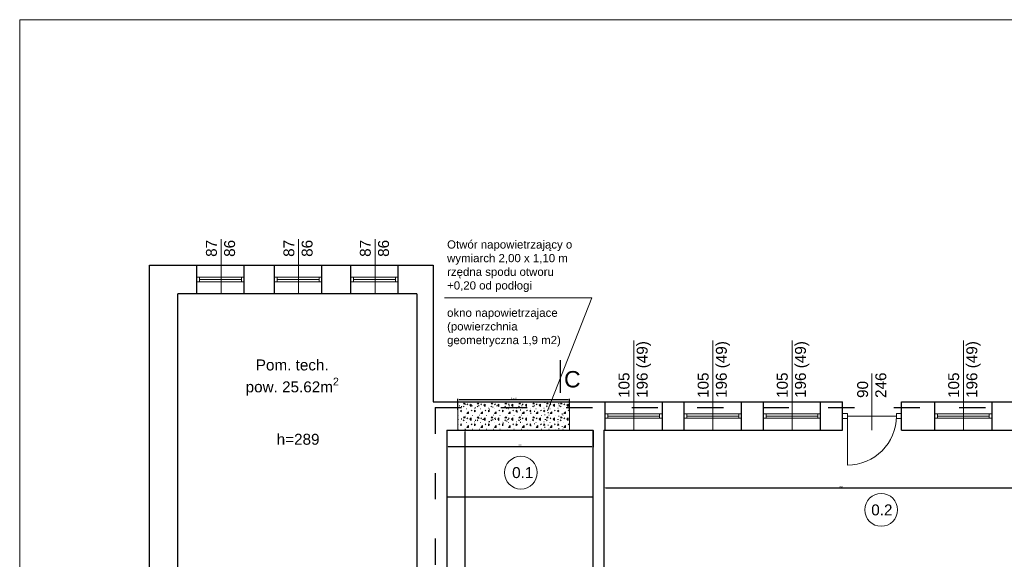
# Model space of a CAD drawing. Header units: millimetres. Extents: x 509 to 36614, y 492 to 3401.
# Tile 3 of 41: x 509 to 2313, y 2374 to 3362. Entities that reach past the tile are written whole.
import ezdxf

# ---------------------------------------------------------------- set-up
doc = ezdxf.new("R2010")
doc.units = ezdxf.units.MM
doc.linetypes.add('ACAD_ISO03W100', pattern=[30, 12, -18])
for name, color, linetype, lineweight in [('A_Kontur_cienka', 250, 'Continuous', 0), ('oddymianie', 5, 'Continuous', 20), ('opisy', 5, 'Continuous', 5), ('stolarka', 3, 'Continuous', 9), ('Wymiar', 7, 'Continuous', 5), ('wymiary', 6, 'Continuous', 5), ('ściany nośne', 1, 'Continuous', 25)]:
    doc.layers.add(name, color=color, linetype=linetype, lineweight=lineweight)
doc.styles.get("Standard").update_dxf_attribs({"font": 'ARIAL.TTF'})
doc.dimstyles.new('ISO-25', dxfattribs={"dimtxt": 2.5, "dimasz": 2.5, "dimexe": 1.25, "dimexo": 0.625, "dimtad": 1, "dimtxsty": 'Standard', "dimcen": 2.5, "dimadec": 0, "dimazin": 0, "dimtfac": 1, "dimtmove": 0, "dimatfit": 3, "dimfxl": 0, "dimarcsym": 0})

# ---------------------------------------------------------------- blocks, each defined once
blk = doc.blocks.new('*D272')
at = {"layer": 'Defpoints', "color": 0}
for p in [(1579.7, 2513.5), (2448.7, 2513.5), (2448.7, 2504.7)]:
    blk.add_point(p, dxfattribs=at)
at = {"layer": 'Wymiar', "color": 0, "lineweight": -2}
for p, q in [((1579.7, 2512.9), (1579.7, 2503.5)), ((2448.7, 2512.9), (2448.7, 2503.5)), ((1582.2, 2504.7), (2446.2, 2504.7))]:
    blk.add_line(p, q, dxfattribs=at)
at = {"layer": 'Wymiar', "color": 0}
for points in [[(1582.2, 2505.2), (1582.2, 2504.3), (1579.7, 2504.7)], [(2446.2, 2504.3), (2446.2, 2505.2), (2448.7, 2504.7)]]:
    blk.add_solid(points, dxfattribs=at)
at = {"layer": 'Wymiar', "color": 0, "insert": (2014.2, 2506.6), "char_height": 2.5, "attachment_point": 5}
blk.add_mtext('869', dxfattribs=at)
blk = doc.blocks.new('*D301')
at = {"layer": 'Defpoints', "color": 0}
for p in [(1291.7, 2610.1), (1559.7, 2610.1), (1559.7, 2580.3)]:
    blk.add_point(p, dxfattribs=at)
at = {"layer": 'wymiary', "color": 0, "lineweight": -2}
for p, q in [((1291.7, 2609.4), (1291.7, 2579.1)), ((1559.7, 2609.4), (1559.7, 2579.1)), ((1294.2, 2580.3), (1557.2, 2580.3))]:
    blk.add_line(p, q, dxfattribs=at)
at = {"layer": 'wymiary', "color": 0}
for points in [[(1294.2, 2580.7), (1294.2, 2579.9), (1291.7, 2580.3)], [(1557.2, 2579.9), (1557.2, 2580.7), (1559.7, 2580.3)]]:
    blk.add_solid(points, dxfattribs=at)
at = {"layer": 'wymiary', "color": 0, "insert": (1425.7, 2582.2), "char_height": 2.5, "attachment_point": 5}
blk.add_mtext('268', dxfattribs=at)
blk = doc.blocks.new('*D302')
at = {"layer": 'Defpoints', "color": 0}
for p in [(1291.7, 2610.1), (1325.6, 2610.1), (1291.7, 2038.4)]:
    blk.add_point(p, dxfattribs=at)
at = {"layer": 'wymiary', "color": 0, "lineweight": -2}
for p, q in [((1292.3, 2610.1), (1326.8, 2610.1)), ((1325.6, 2040.9), (1325.6, 2607.6)), ((1292.3, 2038.4), (1326.8, 2038.4))]:
    blk.add_line(p, q, dxfattribs=at)
at = {"layer": 'wymiary', "color": 0}
for points in [[(1326, 2607.6), (1325.2, 2607.6), (1325.6, 2610.1)], [(1325.2, 2040.9), (1326, 2040.9), (1325.6, 2038.4)]]:
    blk.add_solid(points, dxfattribs=at)
at = {"layer": 'wymiary', "color": 0, "insert": (1323.4, 2324.2), "char_height": 2.5, "attachment_point": 5, "rotation": 90}
blk.add_mtext('571,71', dxfattribs=at)
blk = doc.blocks.new('*D316')
at = {"layer": 'Defpoints', "color": 0}
for p in [(1516.7, 2666.2), (1312, 2646.8), (1516.6, 2646.5)]:
    blk.add_point(p, dxfattribs=at)
at = {"layer": 'oddymianie', "color": 0, "lineweight": -2}
for p, q in [((1312, 2647.4), (1312, 2667.8)), ((1314.5, 2666.5), (1514.2, 2666.2)), ((1516.6, 2647.1), (1516.7, 2667.5))]:
    blk.add_line(p, q, dxfattribs=at)
at = {"layer": 'oddymianie', "color": 0}
for points in [[(1314.5, 2666.9), (1314.5, 2666.1), (1312, 2666.5)], [(1514.2, 2665.8), (1514.2, 2666.6), (1516.7, 2666.2)]]:
    blk.add_solid(points, dxfattribs=at)
at = {"layer": 'oddymianie', "color": 0, "insert": (1414.3, 2668.5), "char_height": 2.5, "attachment_point": 5, "rotation": 359.9173}
blk.add_mtext('204,66', dxfattribs=at)

msp = doc.modelspace()

# ---------------------------------------------------------------- hatches: boundary and pattern name
at = {"layer": 'oddymianie', "transparency": 33554687}
h = msp.add_hatch(dxfattribs=at)
h.set_pattern_fill('CONCRE', color=256, angle=90)
h.set_pattern_definition([(90, (-1919.6, -2667.892), (-25.4, 25.4), [3.175, -22.225]), (180, (-1919.6, -2667.892), (-25.4, -25.4), [3.175, -22.225]), (225, (-1919.601, -2664.717), (-5e-15, -25.4), [4.49013, -31.4309]), (90, (-1933.889, -2664.892), (-25.4, 25.4), [3.175, -22.225]), (135, (-1932.301, -2663.13), (-25.4, 2e-15), [2.24506, -33.67596]), (225, (-1932.301, -2663.13), (-5e-15, -25.4), [2.24506, -33.67596]), (90, (-1940.239, -2655.192), (-25.4, 25.4), [4.49013, -20.90987]), (135, (-1940.239, -2655.192), (-25.4, 2e-15), [3.175, -32.74603]), (225, (-1940.239, -2650.702), (-5e-15, -25.4), [3.175, -32.74603]), (180, (-1925.95, -2650.43), (-25.4, -25.4), [3.175, -22.225]), (135, (-1925.951, -2650.43), (-25.4, 2e-15), [2.24506, -33.67596]), (225, (-1927.539, -2648.842), (-5e-15, -25.4), [2.24506, -33.67596]), (90, (-1925.95, -2664.717), (-25.4, 25.4), [1.5875, -21.2725]), (90, (-1932.3, -2645.667), (-25.4, 25.4), [1.5875, -21.2725]), (180, (-1935.476, -2653.604), (-25.4, -25.4), [1.5875, -21.2725]), (225, (-1921.189, -2650.43), (-5e-15, -25.4), [2.24506, -33.67596]), (225, (-1938.651, -2661.542), (-5e-15, -25.4), [2.24506, -33.67596]), (135, (-1927.936, -2655.986), (-25.4, 2e-15), [2.24506, -33.67596]), (180, (-1922.776, -2659.16), (-25.4, -25.4), [0.39687, -25.00313]), (180, (-1933.492, -2657.97), (-25.4, -25.4), [0.39687, -25.00313]), (180, (-1937.857, -2646.064), (-25.4, -25.4), [0.39687, -25.00313]), (180, (-1924.364, -2645.667), (-25.4, -25.4), [0.39687, -25.00313])])
h.paths.add_polyline_path([(1516.668, 2609.772), (1516.668, 2662.067), (1311.983, 2662.067), (1311.983, 2610.067), (1416.457, 2609.771)], is_closed=False)

# ---------------------------------------------------------------- linework, layer by layer
at = {"layer": 'A_Kontur_cienka', "color": 0, "ltscale": 30}
msp.add_lwpolyline([(7219.139, 491.826), (509.139, 491.826), (509.139, 3361.826), (7219.139, 3361.826)], close=True, dxfattribs=at)
at = {"layer": 'oddymianie'}
for points in [[(1476.5, 2645.48), (1557.346, 2852.725), (1287.753, 2852.725)], [(1311.983, 2610.067), (1311.983, 2646.777)]]:
    msp.add_lwpolyline(points, dxfattribs=at)
msp.add_lwpolyline([(1311.983, 2609.772), (1311.983, 2662.067), (1516.668, 2662.067), (1516.668, 2609.772)], close=True, dxfattribs=at)
at = {"layer": 'opisy', "color": 251}
for p, q in [((878.22, 2860.067), (878.22, 2960.067)), ((1020.22, 2860.067), (1020.22, 2960.067)), ((1160.22, 2860.067), (1160.22, 2960.067)), ((1634.22, 2610.067), (1634.22, 2774.652)), ((1779.22, 2610.067), (1779.22, 2774.652)), ((1924.22, 2610.067), (1924.22, 2774.652)), ((2238.22, 2610.067), (2238.22, 2774.652)), ((2070.72, 2610.067), (2070.72, 2713.779))]:
    msp.add_line(p, q, dxfattribs=at)
for centre in [(1427.474, 2532.411), (2087.72, 2464.122)]:
    msp.add_circle(centre, 30, dxfattribs=at)
at = {"layer": 'stolarka', "color": 251}
for p, q in [((833.72, 2890.067), (838.72, 2890.067)), ((838.72, 2890.067), (838.72, 2882.067)), ((838.72, 2890.067), (915.72, 2890.067)), ((920.72, 2890.067), (915.72, 2890.067)), ((915.72, 2890.067), (915.72, 2882.067)), ((975.72, 2890.067), (980.72, 2890.067)), ((980.72, 2890.067), (980.72, 2882.067)), ((980.72, 2890.067), (1057.72, 2890.067)), ((1062.72, 2890.067), (1057.72, 2890.067)), ((1057.72, 2890.067), (1057.72, 2882.067)), ((1115.72, 2890.067), (1120.72, 2890.067)), ((1120.72, 2890.067), (1120.72, 2882.067)), ((1120.72, 2890.067), (1197.72, 2890.067)), ((1202.72, 2890.067), (1197.72, 2890.067)), ((1197.72, 2890.067), (1197.72, 2882.067)), ((838.72, 2882.067), (833.72, 2882.067)), ((838.72, 2886.067), (915.72, 2886.067)), ((838.72, 2882.067), (915.72, 2882.067)), ((915.72, 2882.067), (920.72, 2882.067)), ((980.72, 2882.067), (975.72, 2882.067)), ((980.72, 2886.067), (1057.72, 2886.067)), ((980.72, 2882.067), (1057.72, 2882.067)), ((1057.72, 2882.067), (1062.72, 2882.067)), ((1120.72, 2882.067), (1115.72, 2882.067)), ((1120.72, 2886.067), (1197.72, 2886.067)), ((1120.72, 2882.067), (1197.72, 2882.067)), ((1197.72, 2882.067), (1202.72, 2882.067)), ((1581.72, 2640.067), (1586.72, 2640.067)), ((1586.72, 2640.067), (1586.72, 2632.067)), ((1586.72, 2640.067), (1681.72, 2640.067)), ((1586.72, 2636.067), (1681.72, 2636.067)), ((1686.72, 2640.067), (1681.72, 2640.067)), ((1681.72, 2640.067), (1681.72, 2632.067)), ((1726.72, 2640.067), (1731.72, 2640.067)), ((1731.72, 2640.067), (1731.72, 2632.067)), ((1731.72, 2640.067), (1826.72, 2640.067)), ((1731.72, 2636.067), (1826.72, 2636.067)), ((1831.72, 2640.067), (1826.72, 2640.067)), ((1826.72, 2640.067), (1826.72, 2632.067)), ((1871.72, 2640.067), (1876.72, 2640.067)), ((1876.72, 2640.067), (1876.72, 2632.067)), ((1876.72, 2640.067), (1971.72, 2640.067)), ((1876.72, 2636.067), (1971.72, 2636.067)), ((1976.72, 2640.067), (1971.72, 2640.067)), ((1971.72, 2640.067), (1971.72, 2632.067)), ((2025.72, 2640.567), (2016.72, 2640.567)), ((2025.72, 2631.567), (2025.72, 2640.567)), ((2025.72, 2636.067), (2115.72, 2636.067)), ((2025.72, 2636.067), (2025.72, 2546.067)), ((2115.72, 2640.567), (2124.72, 2640.567)), ((2115.72, 2631.567), (2115.72, 2640.567)), ((2185.72, 2640.067), (2190.72, 2640.067)), ((2190.72, 2640.067), (2190.72, 2632.067)), ((2190.72, 2640.067), (2285.72, 2640.067)), ((2190.72, 2636.067), (2285.72, 2636.067)), ((2290.72, 2640.067), (2285.72, 2640.067)), ((2285.72, 2640.067), (2285.72, 2632.067)), ((1586.72, 2632.067), (1581.72, 2632.067)), ((1586.72, 2632.067), (1681.72, 2632.067)), ((1681.72, 2632.067), (1686.72, 2632.067)), ((1731.72, 2632.067), (1726.72, 2632.067)), ((1731.72, 2632.067), (1826.72, 2632.067)), ((1826.72, 2632.067), (1831.72, 2632.067)), ((1876.72, 2632.067), (1871.72, 2632.067)), ((1876.72, 2632.067), (1971.72, 2632.067)), ((1971.72, 2632.067), (1976.72, 2632.067)), ((2025.72, 2631.567), (2016.72, 2631.567)), ((2115.72, 2631.567), (2124.72, 2631.567)), ((2190.72, 2632.067), (2185.72, 2632.067)), ((2190.72, 2632.067), (2285.72, 2632.067)), ((2285.72, 2632.067), (2290.72, 2632.067))]:
    msp.add_line(p, q, dxfattribs=at)
msp.add_lwpolyline([(2025.72, 2546.067, 0.41154457), (2115.72, 2636.067)], format="xyb", dxfattribs=at)
at = {"layer": 'ściany nośne', "color": 251}
for p, q in [((746.72, 1831.067), (746.72, 2912.067)), ((746.72, 2912.067), (1236.72, 2912.067)), ((833.72, 2860.067), (833.72, 2912.067)), ((920.72, 2860.067), (920.72, 2912.067)), ((975.72, 2860.067), (975.72, 2912.067)), ((1062.72, 2860.067), (1062.72, 2912.067)), ((1115.72, 2860.067), (1115.72, 2912.067)), ((1202.72, 2860.067), (1202.72, 2912.067)), ((1236.72, 2912.067), (1266.72, 2912.067)), ((1266.72, 2912.067), (1266.72, 2662.067)), ((798.72, 2275.067), (798.72, 2860.067)), ((833.72, 2860.067), (798.72, 2860.067)), ((920.72, 2860.067), (833.72, 2860.067)), ((975.72, 2860.067), (920.72, 2860.067)), ((1062.72, 2860.067), (975.72, 2860.067)), ((1115.72, 2860.067), (1062.72, 2860.067)), ((1202.72, 2860.067), (1115.72, 2860.067)), ((1236.72, 2860.067), (1202.72, 2860.067)), ((1236.72, 2860.067), (1236.72, 2610.067)), ((1499.22, 2738.644), (1499.22, 2678.644)), ((1266.72, 2662.067), (2016.72, 2662.067)), ((1581.72, 2610.067), (1581.72, 2662.067)), ((1686.72, 2610.067), (1686.72, 2662.067)), ((1726.72, 2610.067), (1726.72, 2662.067)), ((1831.72, 2610.067), (1831.72, 2662.067)), ((1871.72, 2610.067), (1871.72, 2662.067)), ((1976.72, 2610.067), (1976.72, 2662.067)), ((2016.72, 2610.067), (2016.72, 2662.067)), ((2124.72, 2662.067), (2436.72, 2662.067)), ((2124.72, 2610.067), (2124.72, 2662.067)), ((2185.72, 2610.067), (2185.72, 2662.067)), ((2290.72, 2610.067), (2290.72, 2662.067)), ((1236.72, 2610.067), (1236.72, 2275.067)), ((1291.72, 2610.067), (1559.72, 2610.067)), ((1291.72, 2610.067), (1291.72, 2038.355)), ((1559.72, 2038.355), (1559.72, 2610.067)), ((1579.72, 2610.067), (2016.72, 2610.067)), ((1579.72, 2610.067), (1579.72, 2239.114)), ((2124.72, 2610.067), (2436.72, 2610.067)), ((1291.72, 2488.067), (1559.72, 2488.067))]:
    msp.add_line(p, q, dxfattribs=at)
at = {"layer": 'ściany nośne', "color": 251, "linetype": 'ACAD_ISO03W100', "ltscale": 4}
for q in [(1270.685, 2018.453), (3369.764, 2651.521)]:
    msp.add_line((1270.685, 2651.521), q, dxfattribs=at)

# ---------------------------------------------------------------- texts
at = {"layer": 'oddymianie', "insert": (1292.215, 2957.726), "char_height": 15, "width": 238.11628, "attachment_point": 1}
msp.add_mtext('Otwór napowietrzający o wymiarch 2,00 x 1,10 m \\Przędna spodu otworu +0,20 od podłogi\\P\\Pokno napowietrzajace (powierzchnia geometryczna 1,9 m2) ', dxfattribs=at)
at = {"layer": 'opisy', "color": 251, "char_height": 20, "attachment_point": 1, "rotation": 90}
for s, insert, width in [('87\\P86 ', (850.387, 2927.527), 140.17761), ('87\\P86', (992.387, 2927.527), 140.17761), ('87\\P86', (1132.387, 2927.527), 140.17761), ('105\\P196 (49)', (1606.387, 2669.141), 104.91277), ('105\\P196 (49)', (1751.387, 2669.141), 104.91277), ('105\\P196 (49)', (1896.387, 2669.141), 104.91277), ('105\\P196 (49)', (2210.387, 2669.141), 104.91277), ('90\\P246', (2043.572, 2669.141), 6.69806)]:
    msp.add_mtext(s, dxfattribs=dict(at, insert=insert, width=width))
at = {"layer": 'opisy', "color": 251, "attachment_point": 1}
for s, insert, char_height, width in [('\\A1;\\pxqc;Pom. tech.\\Ppow. 25.62m{\\H0.7x;\\S2^ ;}', (896.656, 2739.594), 20, 223.77925), ('C', (1506.605, 2718.419), 30, 518.52271), ('h=289', (980.02, 2603.48), 20, 104.91277), ('0.1', (1411.414, 2542.444), 20, 104.91277), ('0.2', (2069.452, 2474.155), 20, 104.91277)]:
    msp.add_mtext(s, dxfattribs=dict(at, insert=insert, char_height=char_height, width=width))

# ---------------------------------------------------------------- dimensions: what is measured, and where the dimension line sits
at = {"layer": 'oddymianie'}
dim = msp.add_aligned_dim(p1=(1311.983, 2646.777), p2=(1516.64, 2646.482), distance=19.742, dimstyle='ISO-25', override={"dimfxl": 1, "dimfxlon": 0}, dxfattribs=at)
dim.commit()
dim.dimension.update_dxf_attribs({"geometry": '*D316', "text_midpoint": (1414.343, 2668.498)})
at = {"layer": 'Wymiar', "color": 251}
dim = msp.add_linear_dim(base=(2448.72, 2504.741), p1=(1579.72, 2513.516), p2=(2448.72, 2513.516), dimstyle='ISO-25', dxfattribs=at)
dim.commit()
dim.dimension.update_dxf_attribs({"geometry": '*D272', "text_midpoint": (2014.22, 2506.642)})
at = {"layer": 'wymiary', "color": 251}
dim = msp.add_linear_dim(base=(1559.72, 2580.326), p1=(1291.72, 2610.067), p2=(1559.72, 2610.067), dimstyle='ISO-25', dxfattribs=at)
dim.commit()
dim.dimension.update_dxf_attribs({"geometry": '*D301', "text_midpoint": (1425.72, 2582.227)})
dim = msp.add_linear_dim(base=(1325.577, 2610.067), p1=(1291.72, 2038.355), p2=(1291.72, 2610.067), angle=90, dimstyle='ISO-25', dxfattribs=at)
dim.commit()
dim.dimension.update_dxf_attribs({"geometry": '*D302', "text_midpoint": (1325.577, 2324.211), "dimtype": 160})

doc.saveas('drawing.dxf')
